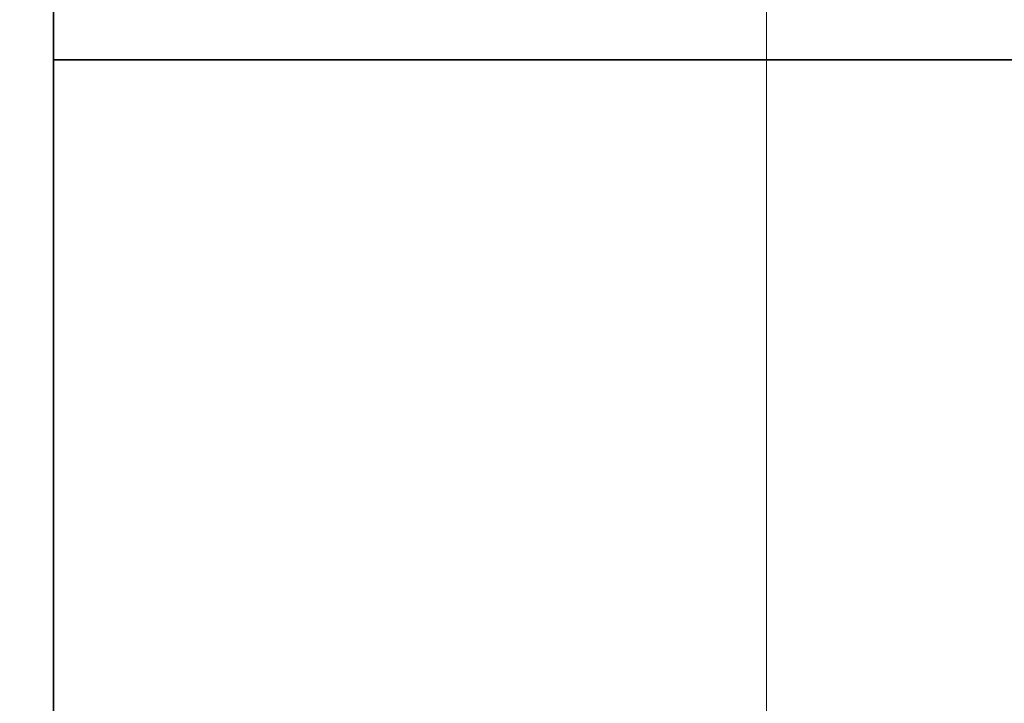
# Model space of a CAD drawing. Header units: millimetres. Extents: x 42175 to 97175, y 10092 to 468192.
# Tile 187 of 235: x 79351 to 79402, y 25006 to 25042. Entities that reach past the tile are written whole.
import ezdxf

# ---------------------------------------------------------------- set-up
doc = ezdxf.new("R2010")
doc.units = ezdxf.units.MM
doc.header["$XCLIPFRAME"] = 2
doc.linetypes.add('DASHED', pattern=[0.75, 0.5, -0.25])
for name, color, linetype in [('AHU03-3-68634OBJ', 8, 'Continuous'), ('AHU03-3-68635OBJ', 8, 'Continuous'), ('Konstrukcja - Siatka mod', 8, 'Continuous')]:
    doc.layers.add(name, color=color, linetype=linetype)
picture_1 = doc.add_image_def('image3.bmp', size_in_pixel=(1540, 807))

msp = doc.modelspace()

# ---------------------------------------------------------------- linework, layer by layer
at = {"layer": 'AHU03-3-68634OBJ', "color": 8, "linetype": 'Continuous', "lineweight": 35, "ltscale": 100}
msp.add_line((79352.839, 24794.69), (79352.839, 25062.69), dxfattribs=at)
at = {"layer": 'AHU03-3-68635OBJ', "color": 8, "linetype": 'Continuous', "lineweight": 35, "ltscale": 100}
msp.add_line((79582.309, 25039.69), (79352.839, 25039.69), dxfattribs=at)
at = {"layer": 'Konstrukcja - Siatka mod', "color": 8, "linetype": 'DASHED', "lineweight": 13, "ltscale": 100}
msp.add_line((79390, 16600), (79390, 33564.843), dxfattribs=at)

# ---------------------------------------------------------------- pictures from other files: only their frames are drawn
at = {"color": 8, "lineweight": 13}
image = msp.add_image(picture_1, insert=(78690, 24419.733), size_in_units=(1860, 974.456), dxfattribs=at)
image.set_boundary_path([(-0.5, -0.5), (1539.5, 806.5)])

doc.saveas('drawing.dxf')
